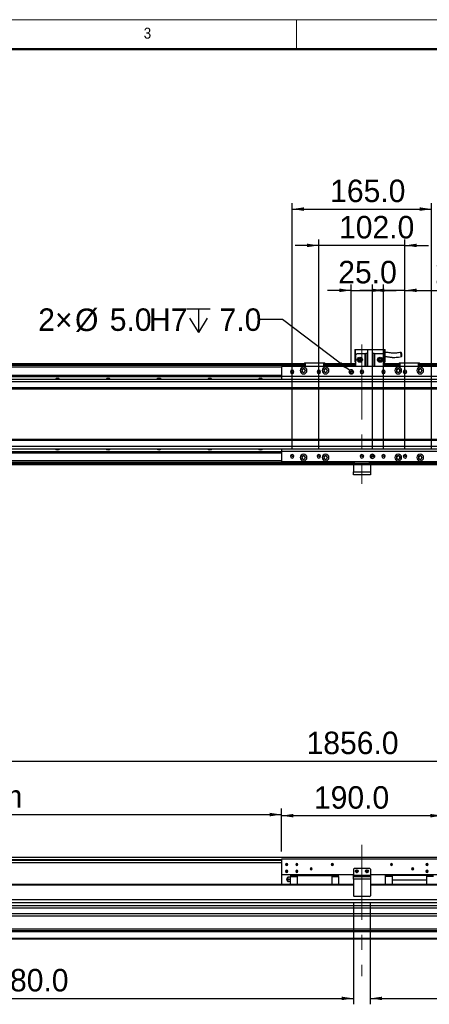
# Model space of a CAD drawing. Header units: millimetres. Extents: x 35 to 2905, y 35 to 2044.
# Tile 3 of 6: x 792 to 1277, y 878 to 2044. Entities that reach past the tile are written whole.
import ezdxf

# ---------------------------------------------------------------- set-up
doc = ezdxf.new("R2010")
doc.units = ezdxf.units.MM
doc.header["$LTSCALE"] = 7
doc.linetypes.add('CENTERX2', pattern=[20.32, 12.7, -2.54, 2.54, -2.54])
doc.layers.add('DIMNS', color=7, linetype='Continuous')
doc.styles.add('SLDTEXTSTYLE1', font='Gothic.ttf', dxfattribs={"width": 0.913})
doc.styles.add('SLDTEXTSTYLE8', font='txt')
doc.dimstyles.new('SLDDIMSTYLE0', dxfattribs={"dimtxt": 26.6, "dimasz": 14, "dimexe": 0, "dimexo": 0.0625, "dimgap": 6.65, "dimtad": 2, "dimdec": 1, "dimrnd": 1e-09, "dimzin": 4, "dimdsep": 46, "dimtxsty": 'SLDTEXTSTYLE8', "dimsah": 1, "dimcen": 0.09, "dimadec": 0, "dimazin": 1, "dimtfac": 1, "dimtdec": 1, "dimtofl": 0, "dimtmove": 0, "dimatfit": 3, "dimfxl": 0, "dimfrac": 2, "dimtolj": 1, "dimtzin": 12, "dimarcsym": 0})
doc.dimstyles.new('SLDDIMSTYLE1', dxfattribs={"dimtxt": 26.6, "dimasz": 14, "dimexe": 0, "dimexo": 0.0625, "dimgap": 6.65, "dimtad": 2, "dimdec": 1, "dimrnd": 1e-09, "dimzin": 4, "dimdsep": 46, "dimtxsty": 'SLDTEXTSTYLE8', "dimsah": 1, "dimcen": 0.09, "dimadec": 0, "dimazin": 1, "dimtfac": 1, "dimtdec": 1, "dimtmove": 0, "dimatfit": 0, "dimfxl": 0, "dimfrac": 2, "dimtolj": 1, "dimtzin": 12, "dimarcsym": 0})
doc.dimstyles.new('SLDDIMSTYLE2', dxfattribs={"dimtxt": 26.6, "dimasz": 14, "dimexe": 0, "dimexo": 0.0625, "dimgap": 6.65, "dimtad": 2, "dimdec": 1, "dimrnd": 1e-09, "dimzin": 12, "dimdsep": 46, "dimtxsty": 'SLDTEXTSTYLE8', "dimsah": 1, "dimcen": 0.09, "dimadec": 0, "dimazin": 3, "dimtfac": 1, "dimtdec": 1, "dimtmove": 0, "dimatfit": 0, "dimfxl": 0, "dimfrac": 2, "dimtolj": 1, "dimtzin": 12, "dimarcsym": 0})
doc.dimstyles.new('SLDDIMSTYLE7', dxfattribs={"dimtxt": 26.6, "dimasz": 14, "dimexe": 0, "dimexo": 0.0625, "dimgap": 6.65, "dimtad": 0, "dimtih": 1, "dimtoh": 1, "dimdec": 1, "dimrnd": 1e-09, "dimzin": 4, "dimdsep": 46, "dimtxsty": 'SLDTEXTSTYLE8', "dimsah": 1, "dimcen": 0, "dimadec": 0, "dimazin": 1, "dimtfac": 1, "dimtdec": 1, "dimtofl": 0, "dimtmove": 0, "dimatfit": 3, "dimfxl": 0, "dimfrac": 2, "dimtolj": 1, "dimtzin": 12, "dimarcsym": 0})

# ---------------------------------------------------------------- blocks, each defined once
blk = doc.blocks.new('_D')
at = {"layer": 'DIMNS'}
for p, q in [((269.2, 1031.4), (269.2, 1173)), ((269.2, 1166), (2125.2, 1166)), ((2125.2, 1031.4), (2125.2, 1173))]:
    blk.add_line(p, q, dxfattribs=at)
for points in [[(269.2, 1166), (283.2, 1163.9), (283.2, 1168.1)], [(2125.2, 1166), (2111.2, 1168.1), (2111.2, 1163.9)]]:
    blk.add_solid(points, dxfattribs=at)
at = {"layer": 'DIMNS', "insert": (1131.8, 1200.9), "char_height": 26.6, "attachment_point": 1, "style": 'SLDTEXTSTYLE8'}
blk.add_mtext('1856.0', dxfattribs=at)
blk = doc.blocks.new('_D_1')
at = {"layer": 'DIMNS'}
for p, q in [((304.2, 1052.1), (304.2, 1109.7)), ((1102.2, 1058.9), (1102.2, 1109.7)), ((304.2, 1102.7), (1102.2, 1102.7))]:
    blk.add_line(p, q, dxfattribs=at)
for points in [[(304.2, 1102.7), (318.2, 1100.6), (318.2, 1104.8)], [(1102.2, 1102.7), (1088.2, 1104.8), (1088.2, 1100.6)]]:
    blk.add_solid(points, dxfattribs=at)
at = {"layer": 'DIMNS', "char_height": 26.6, "attachment_point": 1, "style": 'SLDTEXTSTYLE8'}
for s, insert in [('798.0', (519.1, 1137.6)), ('=T/2+18mm', (603.9, 1137.6))]:
    blk.add_mtext(s, dxfattribs=dict(at, insert=insert))
blk = doc.blocks.new('_D_3')
at = {"layer": 'DIMNS'}
for p, q in [((1102.2, 1058.9), (1102.2, 1108.4)), ((1292.2, 1058.9), (1292.2, 1108.4)), ((1292.2, 1101.4), (1102.2, 1101.4))]:
    blk.add_line(p, q, dxfattribs=at)
for points in [[(1102.2, 1101.4), (1116.2, 1099.3), (1116.2, 1103.5)], [(1292.2, 1101.4), (1278.2, 1103.5), (1278.2, 1099.3)]]:
    blk.add_solid(points, dxfattribs=at)
at = {"layer": 'DIMNS', "insert": (1140.5, 1136.3), "char_height": 26.6, "attachment_point": 1, "style": 'SLDTEXTSTYLE8'}
blk.add_mtext('190.0', dxfattribs=at)
blk = doc.blocks.new('_D_4')
at = {"layer": 'DIMNS'}
for p, q in [((1187.2, 997.6), (1187.2, 878)), ((407.2, 990.5), (407.2, 878)), ((407.2, 885), (1187.2, 885))]:
    blk.add_line(p, q, dxfattribs=at)
for points in [[(407.2, 885), (421.2, 882.9), (421.2, 887.1)], [(1187.2, 885), (1173.2, 887.1), (1173.2, 882.9)]]:
    blk.add_solid(points, dxfattribs=at)
at = {"layer": 'DIMNS', "insert": (761.2, 919.9), "char_height": 26.6, "attachment_point": 1, "style": 'SLDTEXTSTYLE8'}
blk.add_mtext('780.0', dxfattribs=at)
blk = doc.blocks.new('_D_5')
at = {"layer": 'DIMNS'}
for p, q in [((1207.2, 997.6), (1207.2, 878)), ((1987.2, 990.5), (1987.2, 878)), ((1207.2, 885), (1987.2, 885))]:
    blk.add_line(p, q, dxfattribs=at)
for points in [[(1207.2, 885), (1221.2, 882.9), (1221.2, 887.1)], [(1987.2, 885), (1973.2, 887.1), (1973.2, 882.9)]]:
    blk.add_solid(points, dxfattribs=at)
at = {"layer": 'DIMNS', "insert": (1518.9, 919.9), "char_height": 26.6, "attachment_point": 1, "style": 'SLDTEXTSTYLE8'}
blk.add_mtext('780.0', dxfattribs=at)
blk = doc.blocks.new('SW_SYMBOL_HOLE_DEPTH')
at = {"layer": 'DIMNS', "color": 0}
for p, q in [((0, 6125), (5600, 6125)), ((2800, 6125), (2800, 525)), ((700, 3885), (2800, 525)), ((4900, 3885), (2800, 525))]:
    blk.add_line(p, q, dxfattribs=at)
blk = doc.blocks.new('_D_23')
at = {"layer": 'DIMNS'}
for p, q in [((1103.2, 1688.8), (1075.2, 1688.8)), ((1182.8, 1628.5), (1103.2, 1688.8))]:
    blk.add_line(p, q, dxfattribs=at)
blk.add_solid([(1182.8, 1628.5), (1172.9, 1638.6), (1170.3, 1635.3)], dxfattribs=at)
at = {"layer": 'DIMNS', "xscale": 0.004985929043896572, "yscale": 0.004985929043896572, "zscale": 0.004985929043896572}
blk.add_blockref('SW_SYMBOL_HOLE_DEPTH', (989.9, 1671.1), dxfattribs=at)
at = {"layer": 'DIMNS', "char_height": 26.6, "attachment_point": 1, "style": 'SLDTEXTSTYLE8'}
for s, insert in [('2×', (814.4, 1702.1)), ('%%c', (857.9, 1701.9)), ('5.0', (899, 1702.1)), ('7.0', (1028.9, 1702.1)), ('H7', (945.4, 1702.1))]:
    blk.add_mtext(s, dxfattribs=dict(at, insert=insert))
blk = doc.blocks.new('_D_25')
at = {"layer": 'DIMNS'}
for p, q in [((1184.7, 1635.9), (1184.7, 1730.5)), ((1209.7, 1535.9), (1209.7, 1730.5)), ((1184.7, 1723.5), (1156.7, 1723.5)), ((1184.7, 1723.5), (1209.7, 1723.5)), ((1209.7, 1723.5), (1237.7, 1723.5))]:
    blk.add_line(p, q, dxfattribs=at)
for points in [[(1184.7, 1723.5), (1170.7, 1725.6), (1170.7, 1721.4)], [(1209.7, 1723.5), (1223.7, 1721.4), (1223.7, 1725.6)]]:
    blk.add_solid(points, dxfattribs=at)
at = {"layer": 'DIMNS', "insert": (1169.3, 1758.4), "char_height": 26.6, "attachment_point": 1, "style": 'SLDTEXTSTYLE8'}
blk.add_mtext('25.0', dxfattribs=at)
blk = doc.blocks.new('_D_26')
at = {"layer": 'DIMNS'}
for p, q in [((1146.2, 1776.7), (1118.2, 1776.7)), ((1146.2, 1535.9), (1146.2, 1783.7)), ((1248.2, 1776.7), (1146.2, 1776.7)), ((1248.2, 1535.9), (1248.2, 1783.7)), ((1248.2, 1776.7), (1276.2, 1776.7))]:
    blk.add_line(p, q, dxfattribs=at)
for points in [[(1146.2, 1776.7), (1132.2, 1778.8), (1132.2, 1774.6)], [(1248.2, 1776.7), (1262.2, 1774.6), (1262.2, 1778.8)]]:
    blk.add_solid(points, dxfattribs=at)
at = {"layer": 'DIMNS', "insert": (1170.2, 1811.6), "char_height": 26.6, "attachment_point": 1, "style": 'SLDTEXTSTYLE8'}
blk.add_mtext('102.0', dxfattribs=at)
blk = doc.blocks.new('_D_27')
at = {"layer": 'DIMNS'}
for p, q in [((1114.7, 1535.9), (1114.7, 1826.7)), ((1114.7, 1819.7), (1279.7, 1819.7)), ((1279.7, 1535.9), (1279.7, 1826.7))]:
    blk.add_line(p, q, dxfattribs=at)
for points in [[(1114.7, 1819.7), (1128.7, 1817.6), (1128.7, 1821.8)], [(1279.7, 1819.7), (1265.7, 1821.8), (1265.7, 1817.6)]]:
    blk.add_solid(points, dxfattribs=at)
at = {"layer": 'DIMNS', "insert": (1159.7, 1854.6), "char_height": 26.6, "attachment_point": 1, "style": 'SLDTEXTSTYLE8'}
blk.add_mtext('165.0', dxfattribs=at)
blk = doc.blocks.new('_D_28')
at = {"layer": 'DIMNS'}
for p, q in [((1222.7, 1535.9), (1222.7, 1730.5)), ((1248.2, 1535.9), (1248.2, 1730.5)), ((1222.7, 1723.5), (1194.7, 1723.5)), ((1248.2, 1723.5), (1222.7, 1723.5)), ((1248.2, 1723.5), (1349.2, 1723.5))]:
    blk.add_line(p, q, dxfattribs=at)
for points in [[(1222.7, 1723.5), (1208.7, 1725.6), (1208.7, 1721.4)], [(1248.2, 1723.5), (1262.2, 1721.4), (1262.2, 1725.6)]]:
    blk.add_solid(points, dxfattribs=at)
at = {"layer": 'DIMNS', "insert": (1283.7, 1758.4), "char_height": 26.6, "attachment_point": 1, "style": 'SLDTEXTSTYLE8'}
blk.add_mtext('25.5', dxfattribs=at)
blk = doc.blocks.new('SW_DOWELSYMBOL_3')
at = {"linetype": 'Continuous', "lineweight": 18}
h = blk.add_hatch(color=0, dxfattribs=at)
edge = h.paths.add_edge_path(flags=0)
edge.add_arc((0, 0), 2.5, 180, 270)
edge.add_line((0, -2.5), (0, 0))
edge.add_line((0, 0), (-2.5, 0))
h = blk.add_hatch(color=0, dxfattribs=at)
edge = h.paths.add_edge_path(flags=0)
edge.add_arc((0, 0), 2.5, 0, 90)
edge.add_line((0, 2.5), (0, 0))
edge.add_line((0, 0), (2.5, 0))
at = {"layer": 'DIMNS', "color": 0}
blk.add_circle((0, 0), 2.5, dxfattribs=at)
blk = doc.blocks.new('SW_DOWELSYMBOL_4')
at = {"linetype": 'Continuous', "lineweight": 18}
h = blk.add_hatch(color=0, dxfattribs=at)
edge = h.paths.add_edge_path(flags=0)
edge.add_arc((0, 0), 2.5, 180, 270)
edge.add_line((0, -2.5), (0, 0))
edge.add_line((0, 0), (-2.5, 0))
h = blk.add_hatch(color=0, dxfattribs=at)
edge = h.paths.add_edge_path(flags=0)
edge.add_arc((0, 0), 2.5, 0, 90)
edge.add_line((0, 2.5), (0, 0))
edge.add_line((0, 0), (2.5, 0))
at = {"layer": 'DIMNS', "color": 0}
blk.add_circle((0, 0), 2.5, dxfattribs=at)

msp = doc.modelspace()

# ---------------------------------------------------------------- linework, layer by layer
at = {"color": 7, "linetype": 'Continuous', "lineweight": 18}
for p, q in [((2905, 2044), (35, 2044)), ((1120, 2009), (1120, 2044)), ((70, 2009), (2870, 2009))]:
    msp.add_line(p, q, dxfattribs=at)
at = {"color": 7, "linetype": 'Continuous', "lineweight": 50}
msp.add_line((2870, 2009), (70, 2009), dxfattribs=at)
at = {"color": 7, "linetype": 'Continuous', "lineweight": 25}
for p, q in [((1188.75, 1653.28), (1189.75, 1653.28)), ((1188.75, 1653.28), (1188.75, 1638.88)), ((1189.75, 1646.88), (1189.75, 1653.28)), ((1189.75, 1653.28), (1203.75, 1653.28)), ((1191.75, 1648.88), (1189.75, 1646.88)), ((1189.75, 1646.88), (1189.75, 1633.48)), ((1191.75, 1648.88), (1201.25, 1648.88)), ((1201.25, 1633.48), (1201.25, 1648.88)), ((1201.25, 1648.88), (1201.75, 1648.88)), ((1201.75, 1648.88), (1201.75, 1633.48)), ((1203.75, 1648.88), (1201.75, 1648.88)), ((1203.75, 1653.48), (1203.75, 1633.48)), ((1203.75, 1653.48), (1209.75, 1653.48)), ((1209.75, 1633.48), (1209.75, 1653.48)), ((1209.75, 1653.28), (1223.75, 1653.28)), ((1211.75, 1648.88), (1209.75, 1648.88)), ((1211.75, 1633.48), (1211.75, 1648.88)), ((1211.75, 1648.88), (1212.25, 1648.88)), ((1212.25, 1648.88), (1221.75, 1648.88)), ((1212.25, 1648.88), (1212.25, 1633.48)), ((1223.75, 1646.88), (1221.75, 1648.88)), ((1223.75, 1653.28), (1224.75, 1653.28)), ((1223.75, 1653.28), (1223.75, 1646.88)), ((1223.75, 1646.88), (1223.75, 1633.48)), ((1224.75, 1638.88), (1224.75, 1653.28)), ((281.25, 1636.48), (1129.25, 1636.48)), ((1129.25, 1634.49), (281.25, 1634.49)), ((381.75, 1636.78), (1129.25, 1636.78)), ((381.75, 1636.58), (1129.25, 1636.58)), ((1292.25, 1633.48), (1102.25, 1633.48)), ((1102.25, 1633.48), (1102.25, 1621.48)), ((1129.25, 1637.18), (1129.55, 1637.48)), ((1129.25, 1633.48), (1129.25, 1637.18)), ((1130.25, 1637.18), (1129.25, 1637.18)), ((1129.55, 1637.48), (1130.37, 1637.48)), ((1130.25, 1637.18), (1130.37, 1637.48)), ((1130.25, 1637.18), (1130.25, 1633.48)), ((1152.25, 1637.18), (1130.25, 1637.18)), ((1130.37, 1637.48), (1152.12, 1637.48)), ((1152.25, 1637.18), (1152.12, 1637.48)), ((1152.12, 1637.48), (1152.95, 1637.48)), ((1152.25, 1633.48), (1152.25, 1637.18)), ((1153.25, 1637.18), (1152.25, 1637.18)), ((1152.95, 1637.48), (1153.25, 1637.18)), ((1153.25, 1637.18), (1153.25, 1633.48)), ((1153.25, 1636.78), (1189.75, 1636.78)), ((1153.25, 1636.58), (1189.75, 1636.58)), ((1153.25, 1636.48), (1189.75, 1636.48)), ((1189.75, 1634.49), (1153.25, 1634.49)), ((1188.75, 1638.88), (1189.75, 1638.88)), ((1223.75, 1638.88), (1224.75, 1638.88)), ((1223.75, 1636.78), (1241.25, 1636.78)), ((1223.75, 1636.58), (1241.25, 1636.58)), ((1223.75, 1636.48), (1241.25, 1636.48)), ((1241.25, 1634.49), (1223.75, 1634.49)), ((1241.25, 1637.18), (1241.55, 1637.48)), ((1241.25, 1633.48), (1241.25, 1637.18)), ((1242.25, 1637.18), (1241.25, 1637.18)), ((1241.55, 1637.48), (1242.37, 1637.48)), ((1242.25, 1637.18), (1242.37, 1637.48)), ((1242.25, 1637.18), (1242.25, 1633.48)), ((1264.25, 1637.18), (1242.25, 1637.18)), ((1242.37, 1637.48), (1264.12, 1637.48)), ((1264.25, 1637.18), (1264.12, 1637.48)), ((1264.12, 1637.48), (1264.95, 1637.48)), ((1264.25, 1633.48), (1264.25, 1637.18)), ((1265.25, 1637.18), (1264.25, 1637.18)), ((1264.95, 1637.48), (1265.25, 1637.18)), ((1265.25, 1637.18), (1265.25, 1633.48)), ((1265.25, 1636.78), (2031.75, 1636.78)), ((1265.25, 1636.58), (2031.75, 1636.58)), ((1265.25, 1636.48), (2113.25, 1636.48)), ((2113.25, 1634.49), (1265.25, 1634.49)), ((287.25, 1622.99), (1102.25, 1622.99)), ((287.25, 1622.7), (1102.25, 1622.7)), ((287.25, 1621.8), (1102.25, 1621.8)), ((287.25, 1621.5), (1102.25, 1621.5)), ((1292.25, 1621.48), (1102.25, 1621.48)), ((1102.25, 1621.48), (1102.25, 1617.98)), ((1114.75, 1626.98), (1112.65, 1626.98)), ((1114.75, 1626.98), (1116.85, 1626.98)), ((1146.25, 1626.98), (1144.15, 1626.98)), ((1146.25, 1626.98), (1146.37, 1626.98)), ((1147.59, 1626.98), (1148.35, 1626.98)), ((1184.75, 1626.98), (1182.25, 1626.98)), ((1184.75, 1626.98), (1187.25, 1626.98)), ((1197.25, 1626.98), (1195.15, 1626.98)), ((1197.25, 1626.98), (1199.35, 1626.98)), ((1222.75, 1626.98), (1220.65, 1626.98)), ((1222.75, 1626.98), (1224.85, 1626.98)), ((1246.91, 1626.98), (1246.15, 1626.98)), ((1248.25, 1626.98), (1248.12, 1626.98)), ((1248.25, 1626.98), (1250.35, 1626.98)), ((2092.75, 1617.98), (302.25, 1617.98)), ((2093.25, 1614.98), (302.25, 1614.98)), ((2093.25, 1607.98), (302.25, 1607.98)), ((302.25, 1606.98), (2093.25, 1606.98)), ((2093.25, 1546.98), (302.25, 1546.98)), ((302.25, 1545.98), (2093.25, 1545.98)), ((287.25, 1532.46), (1102.25, 1532.46)), ((287.25, 1532.17), (1102.25, 1532.17)), ((287.25, 1531.27), (1102.25, 1531.27)), ((287.25, 1530.98), (1102.25, 1530.98)), ((302.25, 1538.98), (2093.25, 1538.98)), ((302.25, 1535.98), (2092.75, 1535.98)), ((1102.25, 1535.98), (1102.25, 1532.48)), ((1292.25, 1532.48), (1102.25, 1532.48)), ((1102.25, 1532.48), (1102.25, 1520.48)), ((1187.25, 1519.48), (281.25, 1519.48)), ((1187.25, 1516.98), (281.25, 1516.98)), ((1292.25, 1520.48), (1102.25, 1520.48)), ((1114.75, 1526.98), (1112.65, 1526.98)), ((1114.75, 1526.98), (1116.85, 1526.98)), ((1146.25, 1526.98), (1144.15, 1526.98)), ((1146.25, 1526.98), (1148.35, 1526.98)), ((1187.25, 1518.48), (1187.25, 1520.48)), ((1188.25, 1518.48), (1187.25, 1518.48)), ((1187.25, 1516.98), (1187.25, 1518.48)), ((1207.25, 1516.98), (1187.25, 1516.98)), ((1187.25, 1516.98), (1187.25, 1508.48)), ((1188.25, 1520.48), (1188.25, 1518.48)), ((1206.25, 1518.48), (1188.25, 1518.48)), ((1197.25, 1526.98), (1195.15, 1526.98)), ((1197.25, 1526.98), (1199.35, 1526.98)), ((1206.25, 1518.48), (1206.25, 1520.48)), ((1207.25, 1518.48), (1206.25, 1518.48)), ((1209.75, 1526.98), (1207.25, 1526.98)), ((1207.25, 1520.48), (1207.25, 1518.48)), ((2113.25, 1519.48), (1207.25, 1519.48)), ((1207.25, 1518.48), (1207.25, 1516.98)), ((1207.25, 1516.98), (1207.25, 1508.48)), ((2113.25, 1516.98), (1207.25, 1516.98)), ((1209.75, 1526.98), (1212.25, 1526.98)), ((1222.75, 1526.98), (1220.65, 1526.98)), ((1222.75, 1526.98), (1224.85, 1526.98)), ((1248.25, 1526.98), (1246.15, 1526.98)), ((1248.25, 1526.98), (1250.35, 1526.98)), ((1187.25, 1508.48), (1207.25, 1508.48)), ((1187.25, 1504.98), (1187.25, 1508.48)), ((1207.25, 1504.98), (1187.25, 1504.98)), ((1207.25, 1508.48), (1207.25, 1504.98)), ((302.25, 1052.37), (2093.25, 1052.37)), ((1292.25, 1050.02), (1102.25, 1050.02)), ((1102.25, 1050.02), (1102.25, 1031.52)), ((302.25, 1045.87), (1102.25, 1045.87)), ((1108.25, 1043.52), (1107, 1043.52)), ((1108.25, 1043.52), (1109.5, 1043.52)), ((1120.25, 1043.52), (1119, 1043.52)), ((1120.25, 1043.52), (1121.5, 1043.52)), ((1137.25, 1038.52), (1136, 1038.52)), ((1137.25, 1038.52), (1138.5, 1038.52)), ((1162.25, 1043.52), (1161, 1043.52)), ((1162.25, 1043.52), (1163.5, 1043.52)), ((1188.25, 1039.02), (1187.25, 1038.02)), ((1187.25, 1038.02), (1187.25, 1031.02)), ((1206.25, 1039.02), (1188.25, 1039.02)), ((1207.25, 1038.02), (1206.25, 1039.02)), ((1207.25, 1038.02), (1207.25, 1031.02)), ((1232.25, 1043.52), (1231, 1043.52)), ((1232.25, 1043.52), (1233.5, 1043.52)), ((1257.25, 1038.52), (1256, 1038.52)), ((1257.25, 1038.52), (1258.5, 1038.52)), ((1274.25, 1043.52), (1273, 1043.52)), ((1274.25, 1043.52), (1275.5, 1043.52)), ((1187.25, 1031.52), (1102.25, 1031.52)), ((1102.25, 1031.52), (1102.25, 1020.02)), ((1108.25, 1035.52), (1107, 1035.52)), ((1108.25, 1035.52), (1109.5, 1035.52)), ((1112.75, 1028.52), (1110.43, 1028.52)), ((1121, 1030.42), (1112.75, 1030.42)), ((1112.75, 1030.42), (1112.75, 1029.47)), ((1112.75, 1029.47), (1121, 1029.47)), ((1112.75, 1020.02), (1112.75, 1029.47)), ((1120.25, 1035.52), (1119, 1035.52)), ((1120.25, 1035.52), (1121.5, 1035.52)), ((1121, 1030.52), (1121, 1031.52)), ((1121, 1030.52), (1161.5, 1030.52)), ((1121, 1020.02), (1121, 1030.52)), ((1161.5, 1030.52), (1161.5, 1031.52)), ((1161.5, 1030.52), (1161.5, 1020.02)), ((1169.75, 1030.42), (1161.5, 1030.42)), ((1161.5, 1029.47), (1169.75, 1029.47)), ((1169.75, 1029.47), (1169.75, 1030.42)), ((1169.75, 1029.47), (1169.75, 1020.02)), ((1187.25, 1031.02), (1207.25, 1031.02)), ((1187.25, 1029.52), (1187.25, 1031.02)), ((1187.25, 1029.52), (1207.25, 1029.52)), ((1187.25, 1026.02), (1187.25, 1029.52)), ((1191.25, 1035.52), (1190, 1035.52)), ((1191.25, 1035.52), (1192.5, 1035.52)), ((1203.25, 1035.52), (1202, 1035.52)), ((1203.25, 1035.52), (1204.5, 1035.52)), ((1292.25, 1031.52), (1207.25, 1031.52)), ((1207.25, 1031.02), (1207.25, 1029.52)), ((1207.25, 1029.52), (1207.25, 1026.02)), ((1233, 1030.42), (1224.75, 1030.42)), ((1224.75, 1030.42), (1224.75, 1029.47)), ((1233, 1029.47), (1224.75, 1029.47)), ((1224.75, 1029.47), (1224.75, 1020.02)), ((1233, 1031.52), (1233, 1030.52)), ((1273.5, 1030.52), (1233, 1030.52)), ((1233, 1030.52), (1233, 1025.52)), ((1274.25, 1035.52), (1273, 1035.52)), ((1273.5, 1030.52), (1273.5, 1031.52)), ((1273.5, 1030.52), (1273.5, 1025.52)), ((1281.75, 1030.42), (1273.5, 1030.42)), ((1281.75, 1029.47), (1273.5, 1029.47)), ((1274.25, 1035.52), (1275.5, 1035.52)), ((1187.25, 1020.02), (281.25, 1020.02)), ((1110.43, 1026.02), (1112.75, 1026.02)), ((1112.75, 1023.52), (1110.43, 1023.52)), ((1187.25, 1026.02), (1187.25, 1006.52)), ((1207.25, 1026.02), (1187.25, 1026.02)), ((1207.25, 1026.02), (1207.25, 1006.52)), ((2113.25, 1020.02), (1207.25, 1020.02)), ((1233, 1025.52), (1273.5, 1025.52)), ((1233, 1025.52), (1233, 1025.22)), ((1273.5, 1025.22), (1233, 1025.22)), ((1233, 1025.22), (1233, 1020.02)), ((1273.5, 1025.22), (1273.5, 1025.52)), ((1273.5, 1025.22), (1273.5, 1020.02)), ((1187.25, 1006.52), (1188.25, 1005.52)), ((1206.25, 1005.52), (1188.25, 1005.52)), ((1206.25, 1005.52), (1207.25, 1006.52)), ((2113.25, 994.65), (281.25, 994.65)), ((2113.25, 992.05), (281.25, 992.05)), ((1939.75, 1001.57), (454.75, 1001.57)), ((1939.75, 998.17), (454.75, 998.17)), ((2113.25, 985.12), (281.25, 985.12)), ((2113.25, 982.52), (281.25, 982.52)), ((2113.25, 967.02), (281.25, 967.02)), ((2113.25, 965.02), (281.25, 965.02)), ((2113.25, 964.02), (281.25, 964.02)), ((2113.25, 956.02), (281.25, 956.02)), ((2113.25, 955.02), (281.25, 955.02))]:
    msp.add_line(p, q, dxfattribs=at)
at = {"color": 8, "linetype": 'Continuous', "lineweight": 25}
for p, q in [((1129.25, 1635.98), (281.25, 1635.98)), ((1102.25, 1632.49), (322.89, 1632.49)), ((1189.75, 1635.98), (1153.25, 1635.98)), ((1241.25, 1635.98), (1223.75, 1635.98)), ((2113.25, 1635.98), (1265.25, 1635.98)), ((1102.25, 1521.48), (281.25, 1521.48)), ((1187.25, 1517.98), (281.25, 1517.98)), ((2113.25, 1517.98), (1207.25, 1517.98)), ((302.25, 1049.37), (1102.25, 1049.37)), ((302.25, 1048.87), (1102.25, 1048.87)), ((1187.25, 1019.02), (281.25, 1019.02)), ((2113.25, 1019.02), (1207.25, 1019.02))]:
    msp.add_line(p, q, dxfattribs=at)
at = {"color": 7, "linetype": 'Continuous', "lineweight": 25}
for centre, radius in [((1194.75, 1641.38), 3), ((1218.75, 1641.38), 3), ((1194.75, 1641.38), 1.7), ((1194.75, 1641.38), 1.6), ((1218.75, 1641.38), 1.7), ((1218.75, 1641.38), 1.6), ((1191.25, 1035.52), 1.7), ((1203.25, 1035.52), 1.7)]:
    msp.add_circle(centre, radius, dxfattribs=at)
for centre, radius, start, end in [((1128.25, 1628.48), 4, 0, 180), ((1154.25, 1628.48), 4, 0, 180), ((1240.25, 1628.48), 4, 0, 180), ((1266.25, 1628.48), 4, 0, 180), ((1114.75, 1626.98), 2.1, 0, 180), ((1114.75, 1626.98), 2.1, 180, 0), ((1128.25, 1628.48), 4, 180, 0), ((1128.25, 1628.48), 2.25, 0, 180), ((1128.25, 1628.48), 2.25, 180, 0), ((1128.25, 1628.48), 2, 90, 270), ((1128.25, 1628.48), 2, 270, 90), ((1146.25, 1626.98), 2.1, 0, 180), ((1146.25, 1626.98), 2.1, 180, 0), ((1154.25, 1628.48), 4, 180, 0), ((1154.25, 1628.48), 2.25, 0, 180), ((1154.25, 1628.48), 2.25, 180, 0), ((1154.25, 1628.48), 2, 90, 270), ((1154.25, 1628.48), 2, 270, 90), ((1184.75, 1626.98), 2.5, 0, 180), ((1184.75, 1626.98), 2.5, 180, 0), ((1197.25, 1626.98), 2.1, 0, 180), ((1197.25, 1626.98), 2.1, 180, 0), ((1222.75, 1626.98), 2.1, 0, 180), ((1222.75, 1626.98), 2.1, 180, 0), ((1240.25, 1628.48), 4, 180, 0), ((1240.25, 1628.48), 2.25, 0, 180), ((1240.25, 1628.48), 2.25, 180, 0), ((1240.25, 1628.48), 2, 90, 270), ((1240.25, 1628.48), 2, 270, 90), ((1248.25, 1626.98), 2.1, 0, 180), ((1248.25, 1626.98), 2.1, 180, 0), ((1266.25, 1628.48), 4, 180, 0), ((1266.25, 1628.48), 2.25, 0, 180), ((1266.25, 1628.48), 2.25, 180, 0), ((1266.25, 1628.48), 2, 90, 270), ((1266.25, 1628.48), 2, 270, 90), ((837.25, 1615.49), 3.75, 41.71072, 138.28928), ((897.25, 1615.49), 3.75, 41.71072, 138.28928), ((957.25, 1615.49), 3.75, 41.71072, 138.28928), ((1017.25, 1615.49), 3.75, 41.71072, 138.28928), ((1077.25, 1615.49), 3.75, 41.71072, 138.28928), ((837.25, 1538.48), 3.75, 221.71072, 318.28928), ((897.25, 1538.48), 3.75, 221.71072, 318.28928), ((957.25, 1538.48), 3.75, 221.71072, 318.28928), ((1017.25, 1538.48), 3.75, 221.71072, 318.28928), ((1077.25, 1538.48), 3.75, 221.71072, 318.28928), ((1114.75, 1526.98), 2.1, 0, 180), ((1128.25, 1525.48), 4, 0, 180), ((1128.25, 1525.48), 2.25, 0, 180), ((1128.25, 1525.48), 2, 90, 270), ((1128.25, 1525.48), 2, 270, 90), ((1146.25, 1526.98), 2.1, 0, 180), ((1154.25, 1525.48), 4, 0, 180), ((1154.25, 1525.48), 2.25, 0, 180), ((1154.25, 1525.48), 2, 90, 270), ((1154.25, 1525.48), 2, 270, 90), ((1197.25, 1526.98), 2.1, 0, 180), ((1209.75, 1526.98), 2.5, 0, 180), ((1222.75, 1526.98), 2.1, 0, 180), ((1240.25, 1525.48), 4, 0, 180), ((1240.25, 1525.48), 2.25, 0, 180), ((1240.25, 1525.48), 2, 90, 270), ((1240.25, 1525.48), 2, 270, 90), ((1248.25, 1526.98), 2.1, 0, 180), ((1266.25, 1525.48), 4, 0, 180), ((1266.25, 1525.48), 2.25, 0, 180), ((1266.25, 1525.48), 2, 90, 270), ((1266.25, 1525.48), 2, 270, 90), ((1114.75, 1526.98), 2.1, 180, 0), ((1128.25, 1525.48), 4, 180, 0), ((1128.25, 1525.48), 2.25, 180, 0), ((1146.25, 1526.98), 2.1, 180, 0), ((1154.25, 1525.48), 4, 180, 0), ((1154.25, 1525.48), 2.25, 180, 0), ((1197.25, 1526.98), 2.1, 180, 0), ((1209.75, 1526.98), 2.5, 180, 0), ((1222.75, 1526.98), 2.1, 180, 0), ((1240.25, 1525.48), 4, 180, 0), ((1240.25, 1525.48), 2.25, 180, 0), ((1248.25, 1526.98), 2.1, 180, 0), ((1266.25, 1525.48), 4, 180, 0), ((1266.25, 1525.48), 2.25, 180, 0), ((1108.25, 1043.52), 1.25, 0, 180), ((1108.25, 1043.52), 1.25, 180, 0), ((1120.25, 1043.52), 1.25, 0, 180), ((1120.25, 1043.52), 1.25, 180, 0), ((1137.25, 1038.52), 1.25, 0, 180), ((1137.25, 1038.52), 1.25, 180, 0), ((1162.25, 1043.52), 1.25, 0, 180), ((1162.25, 1043.52), 1.25, 180, 0), ((1232.25, 1043.52), 1.25, 0, 180), ((1232.25, 1043.52), 1.25, 180, 0), ((1257.25, 1038.52), 1.25, 0, 180), ((1257.25, 1038.52), 1.25, 180, 0), ((1274.25, 1043.52), 1.25, 0, 180), ((1274.25, 1043.52), 1.25, 180, 0), ((1108.25, 1035.52), 1.25, 0, 180), ((1108.25, 1035.52), 1.25, 180, 0), ((1108.35, 1026.02), 0.25, 111.37089, 270), ((1111.25, 1026.02), 3, 123.52372, 170.18362), ((1120.25, 1035.52), 1.25, 0, 180), ((1120.25, 1035.52), 1.25, 180, 0), ((1191.25, 1035.52), 1.25, 0, 180), ((1191.25, 1035.52), 1.25, 180, 0), ((1203.25, 1035.52), 1.25, 0, 180), ((1203.25, 1035.52), 1.25, 180, 0), ((1274.25, 1035.52), 1.25, 0, 180), ((1274.25, 1035.52), 1.25, 180, 0), ((1111.25, 1026.02), 3, 189.86644, 236.41825)]:
    msp.add_arc(centre, radius, start, end, dxfattribs=at)
for points, knots in [([(1243.49, 1650.04), (1242.45, 1649.87), (1240.63, 1649.58), (1238.25, 1649.21), (1236.44, 1649.07), (1234.85, 1649.04), (1233.08, 1649.12), (1231.23, 1649.34), (1229.33, 1649.63), (1227.81, 1649.85), (1226.39, 1649.98), (1225.45, 1650.04), (1224.89, 1650.01), (1224.75, 1650.01)], [0, 0, 0, 0, 0.1728187, 0.3012065, 0.3945075, 0.4621964, 0.5503013, 0.6704384, 0.754268, 0.853133, 0.9124959, 0.977885, 1, 1, 1, 1]), ([(1224.75, 1645), (1225.12, 1645.01), (1226, 1645.05), (1227.38, 1644.87), (1228.79, 1644.67), (1230.07, 1644.48), (1231.17, 1644.33), (1232.12, 1644.23), (1233.37, 1644.12), (1235.2, 1644.04), (1237.8, 1644.14), (1240.79, 1644.56), (1242.93, 1644.91), (1244.06, 1645.09)], [0, 0, 0, 0, 0.0561718, 0.1350521, 0.2093722, 0.2758318, 0.3326405, 0.3788414, 0.4216817, 0.5224881, 0.6560424, 0.8185901, 1, 1, 1, 1]), ([(1243.11, 1648.87), (1243.13, 1649.12), (1243.19, 1649.62), (1243.36, 1650.03), (1243.59, 1650.07), (1243.82, 1649.79), (1244.04, 1649.28), (1244.22, 1648.58), (1244.36, 1647.78), (1244.44, 1646.94), (1244.44, 1646.16), (1244.37, 1645.54), (1244.23, 1645.15), (1244.03, 1645.06), (1243.83, 1645.16), (1243.64, 1645.51), (1243.47, 1646.04), (1243.32, 1646.77), (1243.21, 1647.52), (1243.13, 1648.06), (1243.11, 1648.32), (1243.09, 1648.41), (1243.09, 1648.43), (1243.09, 1648.5), (1243.1, 1648.66), (1243.1, 1648.79), (1243.11, 1648.87)], [0, 0, 0, 0, 0.0648176, 0.1297793, 0.189732, 0.2426191, 0.2944133, 0.3462435, 0.3987244, 0.4521998, 0.5066016, 0.5614526, 0.616052, 0.6697726, 0.727069, 0.7653775, 0.8036915, 0.8589096, 0.9142292, 0.9495547, 0.9640012, 0.9648512, 0.9657591, 0.9687105, 0.9805281, 1, 1, 1, 1]), ([(1194.54, 1640.25), (1194.41, 1640.28), (1194.15, 1640.32), (1193.81, 1640.54), (1193.55, 1640.86), (1193.4, 1641.26), (1193.39, 1641.71), (1193.52, 1642.15), (1193.78, 1642.52), (1194.03, 1642.68), (1194.14, 1642.76)], [0, 0, 0, 0, 0.11535172, 0.23125344, 0.35178209, 0.47701004, 0.60652213, 0.74024378, 0.87835837, 1, 1, 1, 1]), ([(1194.75, 1640.23), (1194.75, 1640.23), (1194.87, 1640.24), (1195.11, 1640.27), (1195.43, 1640.43), (1195.68, 1640.68), (1195.85, 1640.99), (1195.91, 1641.34), (1195.87, 1641.69), (1195.73, 1642.02), (1195.5, 1642.28), (1195.19, 1642.46), (1194.85, 1642.55), (1194.5, 1642.53), (1194.17, 1642.4), (1193.89, 1642.18), (1193.69, 1641.88), (1193.59, 1641.54), (1193.6, 1641.19), (1193.71, 1640.85), (1193.91, 1640.57), (1194.2, 1640.35), (1194.42, 1640.29), (1194.54, 1640.25)], [0, 0, 0, 0, 0.0017194, 0.0516365, 0.1015518, 0.1514605, 0.2013764, 0.2512938, 0.3012085, 0.3511205, 0.4010319, 0.4509498, 0.5008635, 0.5507756, 0.6006877, 0.6506017, 0.7005183, 0.7504334, 0.800345, 0.8502588, 0.9001742, 0.9500901, 1, 1, 1, 1]), ([(1195.35, 1642.76), (1195.49, 1642.67), (1195.76, 1642.48), (1196.02, 1642.06), (1196.12, 1641.58), (1196.06, 1641.11), (1195.85, 1640.71), (1195.52, 1640.42), (1195.21, 1640.28), (1195.01, 1640.26), (1194.96, 1640.25)], [0, 0, 0, 0, 0.140799, 0.2880652, 0.4304361, 0.5679425, 0.7005945, 0.8284725, 0.9515828, 1, 1, 1, 1]), ([(1218.62, 1640.25), (1218.56, 1640.25), (1218.37, 1640.26), (1218.04, 1640.37), (1217.7, 1640.64), (1217.47, 1641.03), (1217.37, 1641.49), (1217.45, 1641.97), (1217.69, 1642.41), (1217.96, 1642.65), (1218.12, 1642.75), (1218.14, 1642.76)], [0, 0, 0, 0, 0.0488477, 0.1680251, 0.2919233, 0.4205493, 0.5539619, 0.6921676, 0.8349365, 0.9819186, 1, 1, 1, 1]), ([(1218.54, 1640.25), (1218.4, 1640.29), (1218.16, 1640.37), (1217.88, 1640.6), (1217.72, 1640.85), (1217.62, 1641.12), (1217.59, 1641.33), (1217.6, 1641.46), (1217.6, 1641.49), (1217.6, 1641.49), (1217.6, 1641.49), (1217.6, 1641.49), (1217.6, 1641.49), (1217.6, 1641.49)], [0, 0, 0, 0, 0.236928, 0.4417094, 0.614234, 0.7545045, 0.9380785, 0.9829649, 0.9897875, 0.995206, 0.9975495, 0.9997672, 1, 1, 1, 1]), ([(1218.96, 1640.25), (1219.1, 1640.28), (1219.38, 1640.33), (1219.73, 1640.58), (1219.98, 1640.93), (1220.11, 1641.34), (1220.1, 1641.77), (1219.96, 1642.17), (1219.71, 1642.52), (1219.47, 1642.68), (1219.35, 1642.76)], [0, 0, 0, 0, 0.1248138, 0.2498463, 0.3748683, 0.4998628, 0.6248463, 0.7498351, 0.8748376, 1, 1, 1, 1]), ([(1146.37, 1626.98), (1146.37, 1627), (1146.38, 1627.04), (1146.44, 1627.2), (1146.55, 1627.4), (1146.75, 1627.61), (1146.93, 1627.72), (1147.1, 1627.73), (1147.23, 1627.71), (1147.34, 1627.63), (1147.46, 1627.5), (1147.56, 1627.28), (1147.58, 1627.09), (1147.59, 1626.98)], [0, 0, 0, 0, 0.0143926, 0.0628332, 0.2500371, 0.3751597, 0.5000465, 0.5628476, 0.6251179, 0.6838819, 0.7505265, 0.8571311, 1, 1, 1, 1]), ([(1147.59, 1626.98), (1147.58, 1626.88), (1147.56, 1626.69), (1147.46, 1626.47), (1147.35, 1626.34), (1147.23, 1626.27), (1147.1, 1626.24), (1146.93, 1626.25), (1146.75, 1626.36), (1146.58, 1626.54), (1146.47, 1626.71), (1146.41, 1626.84), (1146.38, 1626.91), (1146.37, 1626.96), (1146.37, 1626.98), (1146.37, 1626.98)], [0, 0, 0, 0, 0.1418077, 0.2478706, 0.3141343, 0.372549, 0.4351415, 0.4981033, 0.6233746, 0.7486711, 0.8740661, 0.9370407, 0.9736337, 0.9872836, 1, 1, 1, 1]), ([(1246.91, 1626.98), (1246.92, 1627.09), (1246.93, 1627.28), (1247.04, 1627.5), (1247.15, 1627.63), (1247.27, 1627.7), (1247.4, 1627.73), (1247.57, 1627.72), (1247.75, 1627.61), (1247.91, 1627.43), (1248.02, 1627.26), (1248.08, 1627.13), (1248.11, 1627.06), (1248.12, 1627.02), (1248.12, 1627), (1248.12, 1626.98)], [0, 0, 0, 0, 0.1424052, 0.2487789, 0.3154459, 0.374246, 0.4366556, 0.4994976, 0.6243018, 0.7490762, 0.8743694, 0.9371806, 0.9697215, 0.985746, 1, 1, 1, 1]), ([(1248.12, 1626.98), (1248.12, 1626.98), (1248.12, 1626.93), (1248.05, 1626.77), (1247.94, 1626.57), (1247.75, 1626.36), (1247.56, 1626.25), (1247.39, 1626.24), (1247.26, 1626.27), (1247.15, 1626.34), (1247.03, 1626.47), (1246.93, 1626.69), (1246.92, 1626.88), (1246.91, 1626.98)], [0, 0, 0, 0, 0.01275514, 0.06305126, 0.25095644, 0.37654354, 0.5017946, 0.56480839, 0.62769898, 0.68612957, 0.75248326, 0.85842194, 1, 1, 1, 1]), ([(1108.26, 1026.25), (1108.26, 1026.25), (1108.26, 1026.24), (1108.26, 1026.19), (1108.26, 1026.11), (1108.26, 1026.02), (1108.26, 1025.93), (1108.26, 1025.85), (1108.26, 1025.8), (1108.26, 1025.79), (1108.26, 1025.79)], [0, 0, 0, 0, 0.125362, 0.2500082, 0.3748835, 0.499741, 0.624391, 0.7497228, 0.8748311, 1, 1, 1, 1]), ([(1110.43, 1028.52), (1110.31, 1028.52), (1110.07, 1028.52), (1109.8, 1028.52), (1109.62, 1028.52), (1109.6, 1028.52), (1109.59, 1028.52)], [0, 0, 0, 0, 0.25020803, 0.50090931, 0.75172034, 1, 1, 1, 1]), ([(1110.43, 1026.02), (1110.31, 1026.09), (1110.07, 1026.23), (1109.8, 1026.54), (1109.63, 1026.89), (1109.57, 1027.27), (1109.63, 1027.65), (1109.8, 1028), (1110.07, 1028.31), (1110.31, 1028.45), (1110.43, 1028.52)], [0, 0, 0, 0, 0.12480571, 0.24985781, 0.37496446, 0.49994122, 0.62466907, 0.74960322, 0.87469742, 1, 1, 1, 1]), ([(1109.59, 1023.52), (1109.59, 1023.52), (1109.57, 1023.52), (1109.64, 1023.52), (1109.8, 1023.52), (1110.07, 1023.52), (1110.31, 1023.52), (1110.43, 1023.52)], [0, 0, 0, 0, 0.00131705, 0.25041426, 0.49992532, 0.74975483, 1, 1, 1, 1]), ([(1110.43, 1023.52), (1110.31, 1023.59), (1110.07, 1023.73), (1109.8, 1024.04), (1109.63, 1024.39), (1109.57, 1024.77), (1109.63, 1025.15), (1109.8, 1025.5), (1110.07, 1025.81), (1110.31, 1025.95), (1110.43, 1026.02)], [0, 0, 0, 0, 0.12480595, 0.24985756, 0.37496462, 0.49994222, 0.62466855, 0.74960397, 0.87469694, 1, 1, 1, 1])]:
    msp.add_open_spline(points, degree=3, knots=knots, dxfattribs=at)
at = {"layer": 'DIMNS', "linetype": 'CENTERX2', "lineweight": 18}
for p, q in [((1197.25, 1659.43), (1197.25, 1494.53)), ((1197.25, 1066.97), (1197.25, 911.37))]:
    msp.add_line(p, q, dxfattribs=at)

# ---------------------------------------------------------------- block references
at = {"layer": 'DIMNS'}
for name, p in [('SW_DOWELSYMBOL_3', (1184.75, 1626.98)), ('SW_DOWELSYMBOL_4', (1209.75, 1526.98))]:
    msp.add_blockref(name, p, dxfattribs=at)

# ---------------------------------------------------------------- texts
at = {"color": 7, "linetype": 'Continuous', "lineweight": 0, "insert": (939.17, 2034.52), "char_height": 12.96, "attachment_point": 1, "style": 'SLDTEXTSTYLE1'}
msp.add_mtext('3', dxfattribs=at)

# ---------------------------------------------------------------- dimensions: what is measured, and where the dimension line sits
at = {"layer": 'DIMNS'}
for base, p1, p2, dimstyle, picture, middle in [((1279.75, 1819.68), (1114.75, 1526.98), (1279.75, 1526.98), 'SLDDIMSTYLE0', '_D_27', (1202.06, 1819.68)), ((1146.25, 1776.72), (1248.25, 1526.98), (1146.25, 1526.98), 'SLDDIMSTYLE1', '_D_26', (1212.55, 1776.72)), ((1209.75, 1723.48), (1184.75, 1626.98), (1209.75, 1526.98), 'SLDDIMSTYLE1', '_D_25', (1202.06, 1723.48)), ((1222.75, 1723.48), (1248.25, 1526.98), (1222.75, 1526.98), 'SLDDIMSTYLE2', '_D_28', (1316.44, 1723.48)), ((2125.25, 1166.02), (269.25, 1022.52), (2125.25, 1022.52), 'SLDDIMSTYLE0', '_D', (1183.79, 1166.02)), ((1102.25, 1101.38), (1292.25, 1050.02), (1102.25, 1050.02), 'SLDDIMSTYLE0', '_D_3', (1182.85, 1101.38)), ((1187.25, 885.02), (407.25, 999.37), (1187.25, 1006.52), 'SLDDIMSTYLE0', '_D_4', (803.53, 885.02)), ((1987.25, 885.02), (1207.25, 1006.52), (1987.25, 999.37), 'SLDDIMSTYLE0', '_D_5', (1561.27, 885.02))]:
    dim = msp.add_linear_dim(base=base, p1=p1, p2=p2, dimstyle=dimstyle, dxfattribs=at)
    dim.commit()
    dim.dimension.update_dxf_attribs({"geometry": picture, "text_midpoint": middle, "dimtype": 160})
dim = msp.add_diameter_dim_2p(p1=(1186.74, 1625.47), p2=(1182.76, 1628.5), text='2×<>H7{\\fGDT;x}7.0', dimstyle='SLDDIMSTYLE7', dxfattribs=at)
dim.commit()
dim.dimension.update_dxf_attribs({"geometry": '_D_23', "text_midpoint": (944.81, 1688.84), "dimtype": 163})
dim = msp.add_linear_dim(base=(1102.25, 1102.66), p1=(304.25, 1043.22), p2=(1102.25, 1050.02), text='<>=T/2+18mm', dimstyle='SLDDIMSTYLE0', dxfattribs=at)
dim.commit()
dim.dimension.update_dxf_attribs({"geometry": '_D_1', "text_midpoint": (661.7, 1102.66), "dimtype": 160})

doc.saveas('drawing.dxf')
